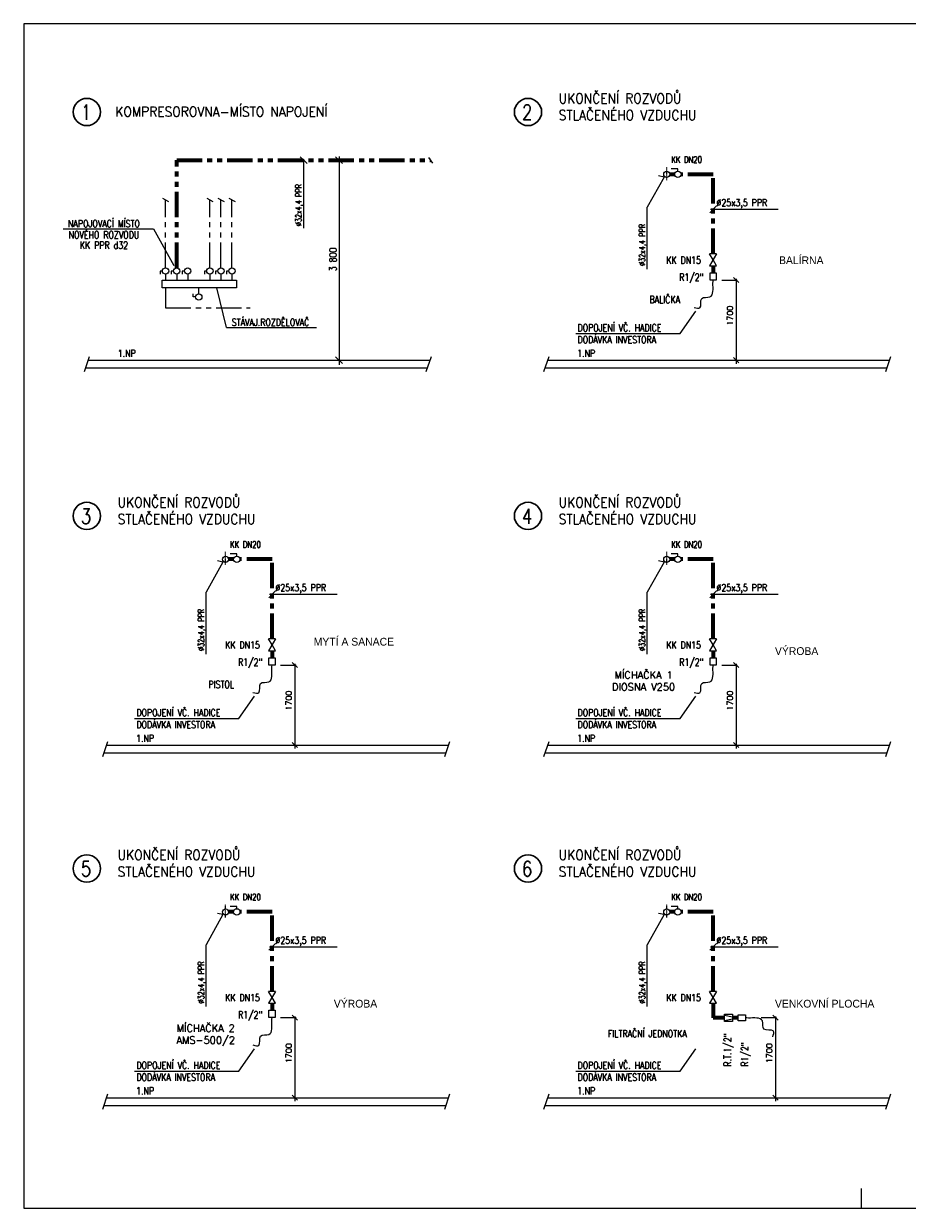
# Model space of a CAD drawing. Header units: millimetres. Extents: x 136125 to 178125, y -91222 to -61522.
# Tile 1 of 2: x 136125 to 158275, y -91222 to -61522. Entities that reach past the tile are written whole.
import ezdxf
from ezdxf.enums import TextEntityAlignment as Align

# ---------------------------------------------------------------- set-up
doc = ezdxf.new("R2010")
doc.units = ezdxf.units.MM
doc.linetypes.add('DOTDASH', pattern=[1, 0.3, -0.2, 0, -0.2, 0.3])
doc.linetypes.add('SDRUŽENÁ', pattern=[63.5, 31.75, -6.35, 6.35, -6.35, 6.35, -6.35])
for name, color, linetype, lineweight in [('CKFORMATY', 3, 'Continuous', 25), ('R-armatury', 7, 'Continuous', 50), ('R-koty', 7, 'Continuous', 25), ('R-koty-projektované', 7, 'Continuous', 30), ('R-legenda kompr.st.', 7, 'Continuous', 20), ('R-nové rozvody stlačeného vzduchu', 160, 'SDRUŽENÁ', 70), ('R-popis', 4, 'Continuous', 25), ('R_armatury', 4, 'Continuous', 20), ('R_koty', 7, 'Continuous', 20), ('text', 6, 'Continuous', 9)]:
    doc.layers.add(name, color=color, linetype=linetype, lineweight=lineweight)
doc.layers.add('S-STAVBA', color=7, linetype='Continuous')
doc.styles.add('EP', font='romans.shx', dxfattribs={"width": 0.8})
doc.styles.add('laplan N', font='txt')
doc.styles.add('ROMANS', font='romans', dxfattribs={"height": 3})
doc.styles.add('ROMANS_PGN', font='romans.shx')

msp = doc.modelspace()

# ---------------------------------------------------------------- linework, layer by layer
for p, q in [((146275, -64874), (146377, -65015)), ((139605, -65897), (139759, -65977)), ((140715, -65897), (140869, -65977)), ((140992, -65897), (141147, -65977)), ((141270, -65897), (141424, -65977)), ((137118, -66665), (139379, -66665)), ((139379, -66665), (139892, -67586)), ((141207, -69141), (140969, -68143)), ((141207, -69141), (143467, -69141)), ((153692, -86378), (153893, -86420)), ((153692, -86515), (153893, -86472))]:
    msp.add_line(p, q)
for points in [[(136125, -91222), (178125, -91222), (178125, -61522), (136125, -61522)], [(139597, -67952), (141458, -67952), (141458, -68143), (139597, -68143)], [(153331, -67767), (153485, -67767), (153485, -67950), (153331, -67950)], [(142274, -77418), (142428, -77418), (142428, -77602), (142274, -77602)], [(153331, -77418), (153485, -77418), (153485, -77602), (153331, -77602)], [(142274, -86257), (142428, -86257), (142428, -86441), (142274, -86441)], [(153692, -86540), (153692, -86353), (153893, -86353), (153893, -86540)], [(154035, -86523), (154035, -86369), (154218, -86369), (154218, -86523)]]:
    msp.add_lwpolyline(points, close=True)
at = {"layer": 'CKFORMATY', "color": 0, "linetype": 'Continuous', "ltscale": 2}
msp.add_line((157125, -91222), (157125, -90722), dxfattribs=at)
at = {"layer": 'R-armatury', "lineweight": 13}
for p, q in [((153408, -67444), (153319, -67296)), ((153496, -67296), (153319, -67296)), ((153496, -67296), (153319, -67591)), ((153319, -67591), (153496, -67591)), ((153496, -67591), (153408, -67444)), ((142351, -77095), (142262, -76948)), ((142439, -76948), (142262, -76948)), ((142439, -76948), (142262, -77242)), ((142439, -77242), (142351, -77095)), ((153408, -77095), (153319, -76948)), ((153496, -76948), (153319, -76948)), ((153496, -76948), (153319, -77242)), ((153496, -77242), (153408, -77095)), ((142262, -77242), (142439, -77242)), ((153319, -77242), (153496, -77242)), ((142351, -85935), (142262, -85787)), ((142439, -85787), (142262, -85787)), ((142439, -85787), (142262, -86082)), ((153408, -85935), (153319, -85787)), ((153496, -85787), (153319, -85787)), ((153496, -85787), (153319, -86082)), ((142262, -86082), (142439, -86082)), ((142439, -86082), (142351, -85935)), ((153319, -86082), (153496, -86082)), ((153496, -86082), (153408, -85935))]:
    msp.add_line(p, q, dxfattribs=at)
at = {"layer": 'R-armatury', "lineweight": -3}
for p, q in [((137768, -69872), (137641, -70251)), ((137739, -69958), (146307, -69958)), ((146336, -69872), (146209, -70251)), ((149286, -69872), (149159, -70251)), ((149258, -69958), (157826, -69958)), ((157855, -69872), (157728, -70251)), ((137673, -70154), (146241, -70154)), ((149192, -70154), (157760, -70154)), ((138229, -79524), (138102, -79902)), ((146798, -79524), (146671, -79902)), ((149286, -79524), (149159, -79902)), ((157855, -79524), (157728, -79902)), ((138135, -79805), (146703, -79805)), ((138200, -79609), (146769, -79609)), ((149192, -79805), (157760, -79805)), ((149258, -79609), (157826, -79609)), ((138229, -88363), (138102, -88741)), ((138200, -88449), (146769, -88449)), ((146798, -88363), (146671, -88741)), ((149286, -88363), (149159, -88741)), ((149258, -88449), (157826, -88449)), ((157855, -88363), (157728, -88741)), ((138135, -88644), (146703, -88644)), ((149192, -88644), (157760, -88644))]:
    msp.add_line(p, q, dxfattribs=at)
at = {"layer": 'R-koty', "lineweight": 13}
for p, q in [((143056, -64861), (143230, -65028)), ((143143, -64915), (143143, -66652)), ((144032, -64851), (144032, -70074))]:
    msp.add_line(p, q, dxfattribs=at)
at = {"layer": 'R-koty', "lineweight": 30}
for p, q in [((144119, -65028), (143945, -64861)), ((144119, -70041), (143945, -69875))]:
    msp.add_line(p, q, dxfattribs=at)
at = {"layer": 'R-koty', "color": 5, "lineweight": 30}
for centre in [(137709, -63736), (148767, -63736), (137709, -73864), (148767, -73864), (137709, -82704), (148767, -82704)]:
    msp.add_circle(centre, 342, dxfattribs=at)
at = {"layer": 'R-koty-projektované', "lineweight": 13}
for p, q in [((152177, -65369), (152041, -65338)), ((152177, -65369), (151756, -66122)), ((151756, -67674), (151756, -66122)), ((153491, -66089), (153325, -66262)), ((153344, -66176), (155040, -66176)), ((141120, -75020), (140699, -75773)), ((141120, -75020), (140983, -74989)), ((152177, -75020), (151756, -75773)), ((152177, -75020), (152041, -74989)), ((140699, -77325), (140699, -75773)), ((142434, -75740), (142267, -75914)), ((142287, -75827), (143983, -75827)), ((151756, -77325), (151756, -75773)), ((153491, -75740), (153325, -75914)), ((153344, -75827), (155040, -75827)), ((141120, -83860), (140699, -84613)), ((141120, -83860), (140983, -83828)), ((152177, -83860), (151756, -84613)), ((152177, -83860), (152041, -83828)), ((140699, -86164), (140699, -84613)), ((142434, -84580), (142267, -84753)), ((151756, -86164), (151756, -84613)), ((153491, -84580), (153325, -84753)), ((142287, -84666), (143983, -84666)), ((153344, -84666), (155040, -84666))]:
    msp.add_line(p, q, dxfattribs=at)
at = {"layer": 'R-koty-projektované', "lineweight": -3}
for p, q in [((153916, -67886), (154049, -68014)), ((153916, -69894), (154049, -70022)), ((142859, -77538), (142992, -77665)), ((153916, -77538), (154049, -77665)), ((142859, -79545), (142992, -79673)), ((153916, -79545), (154049, -79673)), ((142859, -86377), (142992, -86505)), ((154902, -86377), (155035, -86505)), ((142859, -88385), (142992, -88513)), ((154902, -88385), (155035, -88513))]:
    msp.add_line(p, q, dxfattribs=at)
at = {"layer": 'R-nové rozvody stlačeného vzduchu', "ltscale": 20}
for p, q in [((139960, -67643), (139960, -64945)), ((139960, -64945), (146326, -64945)), ((152444, -65300), (152318, -65300)), ((153408, -65300), (152604, -65300)), ((153408, -67296), (153408, -65300)), ((153408, -67591), (153408, -67767)), ((141387, -74951), (141260, -74951)), ((142351, -74951), (141547, -74951)), ((142351, -76948), (142351, -74951)), ((152444, -74951), (152318, -74951)), ((153408, -74951), (152604, -74951)), ((153408, -76948), (153408, -74951)), ((142351, -77242), (142351, -77418)), ((153408, -77242), (153408, -77418)), ((141387, -83791), (141260, -83791)), ((142351, -83791), (141547, -83791)), ((142351, -85787), (142351, -83791)), ((152444, -83791), (152318, -83791)), ((153408, -83791), (152604, -83791)), ((153408, -85787), (153408, -83791)), ((142351, -86082), (142351, -86257)), ((153408, -86082), (153408, -86446)), ((153692, -86446), (153408, -86446)), ((154035, -86446), (153893, -86446))]:
    msp.add_line(p, q, dxfattribs=at)
at = {"layer": 'R-nové rozvody stlačeného vzduchu', "linetype": 'Continuous', "lineweight": -3}
for p, q in [((152524, -65162), (152359, -65162)), ((152524, -65220), (152524, -65162)), ((139602, -67723), (139544, -67723)), ((139544, -67723), (139544, -67806)), ((139880, -67723), (139822, -67723)), ((139822, -67723), (139822, -67806)), ((140157, -67723), (140099, -67723)), ((140099, -67723), (140099, -67806)), ((140712, -67723), (140654, -67723)), ((140654, -67723), (140654, -67806)), ((140990, -67723), (140932, -67723)), ((140932, -67723), (140932, -67806)), ((141267, -67723), (141209, -67723)), ((141209, -67723), (141209, -67806)), ((140377, -68374), (140377, -68292)), ((140434, -68374), (140377, -68374)), ((141467, -74814), (141302, -74814)), ((141467, -74871), (141467, -74814)), ((152524, -74814), (152359, -74814)), ((152524, -74871), (152524, -74814)), ((141467, -83653), (141302, -83653)), ((141467, -83711), (141467, -83653)), ((152524, -83653), (152359, -83653)), ((152524, -83711), (152524, -83653))]:
    msp.add_line(p, q, dxfattribs=at)
at = {"layer": 'R-nové rozvody stlačeného vzduchu', "lineweight": 15, "ltscale": 20}
for p, q in [((139682, -67643), (139682, -65937)), ((140792, -67643), (140792, -65937)), ((141070, -67643), (141070, -65937)), ((141347, -67643), (141347, -65937)), ((139682, -68645), (141804, -68645))]:
    msp.add_line(p, q, dxfattribs=at)
at = {"layer": 'R-nové rozvody stlačeného vzduchu', "lineweight": 15, "ltscale": 30}
for p, q in [((139682, -67803), (139682, -67952)), ((139960, -67803), (139960, -67952)), ((140237, -67803), (140237, -67952)), ((140792, -67803), (140792, -67952)), ((141070, -67803), (141070, -67952)), ((141347, -67803), (141347, -67952)), ((139682, -68145), (139682, -68645)), ((140514, -68294), (140514, -68143))]:
    msp.add_line(p, q, dxfattribs=at)
at = {"layer": 'R-nové rozvody stlačeného vzduchu', "linetype": 'Continuous', "lineweight": -3}
for centre in [(152524, -65300), (139682, -67723), (139960, -67723), (140237, -67723), (140792, -67723), (141070, -67723), (141347, -67723), (140514, -68374), (141467, -74951), (152524, -74951), (141467, -83791), (152524, -83791)]:
    msp.add_circle(centre, 80, dxfattribs=at)
at = {"layer": 'R_armatury', "ltscale": 3}
for centre in [(152243, -65300), (141185, -74951), (152243, -74951), (141185, -83791), (152243, -83791)]:
    msp.add_circle(centre, 75, dxfattribs=at)
at = {"layer": 'R_koty', "linetype": 'DOTDASH', "lineweight": 9, "ltscale": 5}
for p, q in [((152243, -65442), (152243, -65116)), ((141185, -75093), (141185, -74767)), ((152243, -75093), (152243, -74767)), ((141185, -83932), (141185, -83607)), ((152243, -83932), (152243, -83607))]:
    msp.add_line(p, q, dxfattribs=at)
at = {"layer": 'S-STAVBA'}
for p, q in [((153623, -67950), (154010, -67950)), ((153983, -67919), (153983, -70046)), ((152578, -69293), (152970, -68731)), ((142565, -77602), (142953, -77602)), ((142925, -77570), (142925, -79698)), ((153623, -77602), (154010, -77602)), ((153983, -77570), (153983, -79698)), ((141521, -78945), (141913, -78383)), ((152578, -78945), (152970, -78383)), ((142925, -86410), (142925, -88537)), ((154969, -86410), (154969, -88537)), ((142565, -86441), (142953, -86441)), ((154609, -86441), (154996, -86441)), ((141521, -87784), (141913, -87222)), ((152578, -87784), (152970, -87222))]:
    msp.add_line(p, q, dxfattribs=at)
at = {"layer": 'S-STAVBA', "lineweight": 13}
for p, q in [((149965, -69293), (152578, -69293)), ((138907, -78945), (141521, -78945)), ((149965, -78945), (152578, -78945)), ((138907, -87784), (141521, -87784)), ((149965, -87784), (152578, -87784))]:
    msp.add_line(p, q, dxfattribs=at)
at = {"layer": 'S-STAVBA'}
for points in [[(152930, -68636), (153078, -68647), (153122, -68412), (153328, -68373), (153403, -68028), (153408, -67950)], [(141873, -78287), (142021, -78298), (142065, -78063), (142271, -78024), (142346, -77680), (142351, -77602)], [(152930, -78287), (153078, -78298), (153122, -78063), (153328, -78024), (153403, -77680), (153408, -77602)], [(154904, -86924), (154915, -86776), (154680, -86732), (154641, -86526), (154297, -86451), (154218, -86446)], [(141873, -87127), (142021, -87138), (142065, -86903), (142271, -86864), (142346, -86519), (142351, -86441)]]:
    msp.add_spline(points, degree=3, dxfattribs=at)

# ---------------------------------------------------------------- texts
at = {"layer": 'R-koty', "color": 5, "lineweight": 30, "style": 'EP', "width": 0.8}
for s, p in [('1', (137560, -63932)), ('2', (148617, -63932)), ('3', (137560, -74061)), ('4', (148617, -74061)), ('5', (137560, -82900)), ('6', (148617, -82900))]:
    msp.add_text(s, height=378, dxfattribs=at).set_placement(p)
at = {"layer": 'R-koty', "lineweight": 13, "style": 'ROMANS_PGN', "width": 0.8}
for p in [(143090, -66600), (151703, -67598), (140646, -77249), (151703, -77249), (140646, -86088), (151703, -86088)]:
    msp.add_text('%%C32x4,4 PPR', height=150, rotation=90, dxfattribs=at).set_placement(p)
at = {"layer": 'R-koty-projektované', "lineweight": 13, "style": 'ROMANS_PGN', "width": 0.8}
for s, height, p in [('KK DN20', 160, (152355, -65008)), (' %%C25x3,5 PPR', 180, (153392, -66101)), ('KK DN15', 180, (152232, -67540)), ('R1/2"', 180, (152556, -67969)), ('BALIČKA', 180, (151812, -68527)), ('DOPOJENÍ VČ. HADICE', 180, (150008, -69236)), ('DODÁVKA INVESTORA', 180, (150008, -69535)), ('1.NP', 180, (138482, -69877)), ('1.NP', 180, (150000, -69877)), ('KK DN20', 160, (141298, -74660)), ('KK DN20', 160, (152355, -74660)), (' %%C25x3,5 PPR', 180, (142335, -75753)), (' %%C25x3,5 PPR', 180, (153392, -75753)), ('KK DN15', 180, (141175, -77191)), ('KK DN15', 180, (152232, -77191)), ('R1/2"', 180, (141498, -77620)), ('R1/2"', 180, (152556, -77620)), ('PISTOL', 180, (140755, -78178)), ('DOPOJENÍ VČ. HADICE', 180, (138951, -78887)), ('DOPOJENÍ VČ. HADICE', 180, (150008, -78887)), ('DODÁVKA INVESTORA', 180, (138951, -79186)), ('DODÁVKA INVESTORA', 180, (150008, -79186)), ('1.NP', 180, (138943, -79529)), ('1.NP', 180, (150000, -79529)), ('KK DN20', 160, (141298, -83499)), ('KK DN20', 160, (152355, -83499)), (' %%C25x3,5 PPR', 180, (142335, -84592)), (' %%C25x3,5 PPR', 180, (153392, -84592)), ('KK DN15', 180, (141175, -86031)), ('KK DN15', 180, (152232, -86031)), ('R1/2"', 180, (141498, -86460)), ('DOPOJENÍ VČ. HADICE', 180, (138951, -87727)), ('DOPOJENÍ VČ. HADICE', 180, (150008, -87727)), ('DODÁVKA INVESTORA', 180, (138951, -88026)), ('DODÁVKA INVESTORA', 180, (150008, -88026)), ('1.NP', 180, (138943, -88368)), ('1.NP', 180, (150000, -88368))]:
    msp.add_text(s, height=height, dxfattribs=at).set_placement(p)
for s, p in [('NAPOJOVACÍ MÍSTO', (138137, -66626)), ('NOVÉHO ROZVODU', (138137, -66907)), ('KK PPR d32', (138137, -67166)), ('STÁVAJ.ROZDĚLOVAČ', (142312, -69101)), ('FILTRAČNÍ JEDNOTKA', (151757, -86933))]:
    msp.add_text(s, height=180, dxfattribs=at).set_placement(p, align=Align.CENTER)
for s, p in [('3 800', (143970, -67729)), ('R.T.1/2"', (153858, -87668)), ('R1/2"', (154288, -87668))]:
    msp.add_text(s, height=180, rotation=90, dxfattribs=at).set_placement(p)
at = {"layer": 'R-koty-projektované', "lineweight": 13, "char_height": 180, "attachment_point": 5, "style": 'ROMANS_PGN'}
for s, insert in [('MÍCHAČKA 1\\PDIOSNA V250', (151664, -78000)), ('MÍCHAČKA 2\\PAMS-500/2', (140688, -86886))]:
    msp.add_mtext_dynamic_manual_height_columns(s, width=2129.36, gutter_width=1000, heights=[0], dxfattribs=dict(at, insert=insert))
at = {"layer": 'R-legenda kompr.st.', "color": 1, "lineweight": 50, "style": 'ROMANS', "width": 0.9}
for s, p in [('UKONČENÍ ROZVODŮ ', (149537, -63520)), ('KOMPRESOROVNA-MÍSTO NAPOJENÍ', (138423, -63853)), ('STLAČENÉHO VZDUCHU', (149537, -63939)), ('UKONČENÍ ROZVODŮ ', (138480, -73648)), ('UKONČENÍ ROZVODŮ ', (149537, -73648)), ('STLAČENÉHO VZDUCHU', (138480, -74068)), ('STLAČENÉHO VZDUCHU', (149537, -74068)), ('UKONČENÍ ROZVODŮ ', (138480, -82488)), ('UKONČENÍ ROZVODŮ ', (149537, -82488)), ('STLAČENÉHO VZDUCHU', (138480, -82907)), ('STLAČENÉHO VZDUCHU', (149537, -82907))]:
    msp.add_text(s, height=250, dxfattribs=at).set_placement(p)
at = {"layer": 'R-popis', "lineweight": -3, "style": 'ROMANS'}
for p in [(153900, -69088), (142842, -78739), (153900, -78739), (142842, -87579), (154886, -87579)]:
    msp.add_text('1700', height=144, rotation=90, dxfattribs=at).set_placement(p)
at = {"layer": 'text', "color": 7, "lineweight": 30, "char_height": 195, "attachment_point": 1, "style": 'laplan N'}
for s, insert in [('BALÍRNA', (155059, -67356)), ('MYTÍ A SANACE', (143395, -76919)), ('VÝROBA', (154957, -77154)), ('VÝROBA', (143900, -85994)), ('VENKOVNÍ PLOCHA', (154957, -85994))]:
    msp.add_mtext_dynamic_manual_height_columns(s, width=5545.82, gutter_width=500, heights=[0], dxfattribs=dict(at, insert=insert))

doc.saveas('drawing.dxf')
